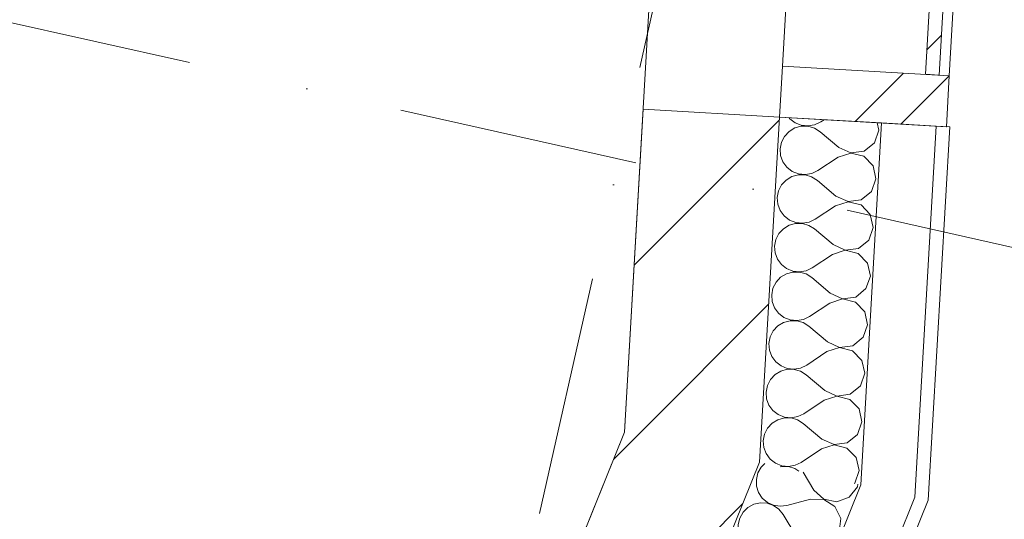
# Model space of a CAD drawing. Header units: millimetres. Extents: x -7213913 to -6930487, y 6129472 to 6353620.
# Tile 100 of 256: x -7188645 to -7187202, y 6163744 to 6164477. Entities that reach past the tile are written whole.
import ezdxf
from ezdxf.enums import TextEntityAlignment as Align

# ---------------------------------------------------------------- set-up
doc = ezdxf.new("R2010")
doc.units = ezdxf.units.MM
doc.header["$MEASUREMENT"] = 0
doc.set_wipeout_variables(frame=1)
doc.linetypes.add('Wipeout_Contour', pattern=[1000, 0, -1000])
doc.linetypes.add('Штрихпунктирная', pattern=[670.277762, 352.777767, -176.388884, 0, -141.111112])
for name, color, linetype in [('S - квартира_помещение.АР', 7, 'Continuous'), ('АР-Стены_внешние_.АР', 7, 'Continuous'), ('АР-Стены_Наружные ВИТРАЖ', 7, 'Continuous'), ('АР-Стены_Перегородки_межквартирные_200.АР', 7, 'Continuous'), ('АР-Чертеж-Оси_Осевые размеры.АР', 7, 'Continuous'), ('АР-Чертеж-Размеры.АР', 7, 'Continuous')]:
    doc.layers.add(name, color=color, linetype=linetype)
for name, color, linetype, lineweight in [('S - квартира_помещение.АР_Ном._пера__2', 8, 'Continuous', 15), ('АР-Стены_внешние_.АР_Ном._пера__1', 7, 'Continuous', 0), ('АР-Стены_Наружные ВИТРАЖ_Ном._пера__120', 7, 'Continuous', 0), ('АР-Стены_Перегородки_межквартирные_200.АР_Ном._пера__1', 7, 'Continuous', 15), ('АР-Чертеж-Оси_Осевые размеры.АР_Ном._пера__120', 7, 'Continuous', 0), ('АР-Чертеж-Размеры.АР_Ном._пера__1', 7, 'Continuous', 0), ('Паспорта Зон Archicad_Ном._пера__1', 7, 'Continuous', 0)]:
    doc.layers.add(name, color=color, linetype=linetype, lineweight=lineweight)
doc.styles.add('РЎР“Р•РќР•Р\xa0Р\x98Р\xa0_РЎРўР\x98Р›Р¬_1', font='txt')
doc.styles.add('РЎР“Р•РќР•Р\xa0Р\x98Р\xa0_РЎРўР\x98Р›Р¬_2', font='calibri.ttf')
doc.styles.add('РЎР“Р•РќР•Р\xa0Р\x98Р\xa0_РЎРўР\x98Р›Р¬_3', font='GOST_Common.ttf')
doc.styles.add('РЎР“Р•РќР•Р\xa0Р\x98Р\xa0_РЎРўР\x98Р›Р¬_5', font='GOTHIC.TTF')
doc.dimstyles.new('СГЕНЕРИР_СТИЛЬ__4', dxfattribs={"dimtxt": 200, "dimasz": 142.5, "dimexe": 0.18, "dimexo": 0.0625, "dimgap": 0, "dimtad": 1, "dimdec": 0, "dimzin": 0, "dimdsep": 46, "dimtxsty": 'РЎР“Р•РќР•Р\xa0Р\x98Р\xa0_РЎРўР\x98Р›Р¬_3', "dimblk": 'ARROWHEAD_6', "dimblk1": 'ARROWHEAD_6', "dimblk2": 'ARROWHEAD_6', "dimcen": 0.09, "dimse1": 1, "dimse2": 1, "dimclrd": 7, "dimclre": 7, "dimclrt": 7, "dimazin": 0, "dimtfac": 1, "dimtdec": 4, "dimtmove": 2, "dimatfit": 3, "dimfxl": 1, "dimtolj": 1, "dimtzin": 0, "dimarcsym": 0})
doc.dimstyles.new('СГЕНЕРИР_СТИЛЬ__5', dxfattribs={"dimtxt": 200, "dimasz": 142.5, "dimexe": 0.18, "dimexo": 0.0625, "dimgap": 0, "dimtad": 1, "dimdec": 0, "dimzin": 0, "dimdsep": 46, "dimtxsty": 'РЎР“Р•РќР•Р\xa0Р\x98Р\xa0_РЎРўР\x98Р›Р¬_3', "dimblk": 'ARROWHEAD_6', "dimblk1": 'ARROWHEAD_6', "dimblk2": 'ARROWHEAD_6', "dimcen": 0.09, "dimse1": 1, "dimse2": 1, "dimclrd": 7, "dimclre": 7, "dimclrt": 7, "dimazin": 0, "dimtfac": 1, "dimtdec": 4, "dimtmove": 0, "dimatfit": 3, "dimfxl": 1, "dimtolj": 1, "dimtzin": 0, "dimarcsym": 0})
pattern_1 = [(45, (-6566190.34, 6562677.8), (-176.776695, 176.776695), []), (45, (-6566225.7, 6562713.15), (-176.776695, 176.776695), []), (45, (-6566261.05, 6562748.5), (-176.776695, 176.776695), [])]
pattern_2 = [(45, (-6566190.34, 6562677.8), (-127.279217, 127.279217), [])]

# ---------------------------------------------------------------- blocks, each defined once
blk = doc.blocks.new('Кухня-столовая_1_3_1', base_point=(-7189653.8, 6165236.3))
at = {"layer": 'S - квартира_помещение.АР_Ном._пера__2', "color": 8, "linetype": 'Continuous', "lineweight": 15, "flags": 128}
blk.add_lwpolyline([(-7192413.6, 6162107.9), (-7191828.2, 6161976.4), (-7190735.4, 6161731), (-7188797.3, 6161295.7), (-7187758.6, 6163871.8), (-7187586.3, 6166865.7), (-7190779.1, 6167582.8), (-7190909.5, 6167002.3), (-7191641.3, 6167166.6), (-7191929.5, 6165883.6), (-7191582.1, 6165805.6), (-7192039, 6163771.2), (-7192040, 6163771.4)], close=True, dxfattribs=at)
at = {"layer": 'Паспорта Зон Archicad_Ном._пера__1', "color": 7, "lineweight": 0, "style": 'РЎР“Р•РќР•Р\xa0Р\x98Р\xa0_РЎРўР\x98Р›Р¬_1'}
blk.add_attdef('ROOM_NUMBER', text='', height=250, rotation=347.3417, dxfattribs=at).set_placement((-7189666, 6164281.6), align=Align.MIDDLE_CENTER)
at = {"layer": 'Паспорта Зон Archicad_Ном._пера__1', "color": 7, "lineweight": 0, "style": 'РЎР“Р•РќР•Р\xa0Р\x98Р\xa0_РЎРўР\x98Р›Р¬_2'}
blk.add_attdef('ROOM_AREA', text='', height=200, rotation=347.3417, dxfattribs=at).set_placement((-7188831.3, 6161467.2), align=Align.MIDDLE_RIGHT)
blk = doc.blocks.new('Навесная Стена_32_1', base_point=(-6566190.3, 6562677.8))
at = {"layer": 'АР-Стены_Наружные ВИТРАЖ_Ном._пера__120', "color": 7, "linetype": 'Continuous', "lineweight": 0, "flags": 128}
for points in [[(-7187476.4, 6165294.6), (-7187527.4, 6164408.6)], [(-7187231.8, 6165280.5), (-7187282.8, 6164394.5)]]:
    blk.add_lwpolyline(points, dxfattribs=at)
at = {"color": 254, "linetype": 'Wipeout_Contour', "lineweight": 0, "ltscale": 37876064.44980907}
blk.add_wipeout([(-7187297.8, 6164395.4), (-7187246.8, 6165281.4), (-7187266.8, 6165282.5), (-7187317.8, 6164396.5)], dxfattribs=at).dxf.layer = 'АР-Стены_Наружные ВИТРАЖ'
at = {"layer": 'АР-Стены_Наружные ВИТРАЖ', "linetype": 'Continuous', "lineweight": 0, "true_color": 0x000000}
h = blk.add_hatch(dxfattribs=at)
h.set_pattern_fill('АЛЮМИНИЙ_0001', color=18, style=0, pattern_type=2)
h.set_pattern_definition(pattern_1)
h.paths.add_polyline_path([(-7187297.8, 6164395.4), (-7187246.8, 6165281.4), (-7187266.8, 6165282.5), (-7187317.8, 6164396.5)])
at = {"layer": 'АР-Стены_Наружные ВИТРАЖ_Ном._пера__120', "color": 7, "linetype": 'Continuous', "lineweight": 0, "flags": 128}
blk.add_lwpolyline([(-7187297.8, 6164395.4), (-7187317.8, 6164396.5), (-7187266.8, 6165282.5), (-7187246.8, 6165281.4)], close=True, dxfattribs=at)
at = {"color": 254, "linetype": 'Wipeout_Contour', "lineweight": 0, "ltscale": 37875207.31984916}
blk.add_wipeout([(-7187282.8, 6164394.5), (-7187527.4, 6164408.6), (-7187531.7, 6164333.7), (-7187287.1, 6164319.6)], dxfattribs=at).dxf.layer = 'АР-Стены_Наружные ВИТРАЖ'
at = {"layer": 'АР-Стены_Наружные ВИТРАЖ', "linetype": 'Continuous', "lineweight": 0, "true_color": 0x000000}
h = blk.add_hatch(dxfattribs=at)
h.set_pattern_fill('АЛЮМИНИЙ_0001', color=18, style=0, pattern_type=2)
h.set_pattern_definition(pattern_1)
h.paths.add_polyline_path([(-7187282.8, 6164394.5), (-7187527.4, 6164408.6), (-7187531.7, 6164333.7), (-7187287.1, 6164319.6)])
at = {"layer": 'АР-Стены_Наружные ВИТРАЖ_Ном._пера__120', "color": 7, "linetype": 'Continuous', "lineweight": 0, "flags": 128}
blk.add_lwpolyline([(-7187282.8, 6164394.5), (-7187287.1, 6164319.6), (-7187531.7, 6164333.7), (-7187527.4, 6164408.6)], close=True, dxfattribs=at)
blk = doc.blocks.new('Стена_144_1', base_point=(-7187631.6, 6164339.4))
at = {"layer": 'АР-Стены_Перегородки_межквартирные_200.АР', "linetype": 'Continuous', "lineweight": 0, "true_color": 0x000000}
h = blk.add_hatch(dxfattribs=at)
h.set_pattern_fill('БЛОКИ_БЕТОННЫЕ_ЭФФЕКТИВН_78', color=18, style=0, pattern_type=2)
h.set_pattern_definition(pattern_2)
h.paths.add_polyline_path([(-7187731.4, 6164345.2), (-7187758.6, 6163871.8), (-7187560.9, 6163827.5), (-7187531.7, 6164333.7)])
at = {"layer": 'АР-Стены_Перегородки_межквартирные_200.АР_Ном._пера__1', "color": 7, "linetype": 'Continuous', "lineweight": 15, "flags": 128}
for points in [[(-7187731.4, 6164345.2), (-7187758.6, 6163871.8)], [(-7187531.7, 6164333.7), (-7187731.4, 6164345.2)], [(-7187560.9, 6163827.5), (-7187531.7, 6164333.7)]]:
    blk.add_lwpolyline(points, dxfattribs=at)
blk = doc.blocks.new('Стена_145_1', base_point=(-7187659.7, 6163849.6))
at = {"layer": 'АР-Стены_Перегородки_межквартирные_200.АР', "linetype": 'Continuous', "lineweight": 0, "true_color": 0x000000}
h = blk.add_hatch(dxfattribs=at)
h.set_pattern_fill('БЛОКИ_БЕТОННЫЕ_ЭФФЕКТИВН_78', color=18, style=0, pattern_type=2)
h.set_pattern_definition(pattern_2)
h.paths.add_polyline_path([(-7187758.6, 6163871.8), (-7187935.8, 6163432.4), (-7187750.3, 6163357.6), (-7187560.9, 6163827.5)])
at = {"layer": 'АР-Стены_Перегородки_межквартирные_200.АР_Ном._пера__1', "color": 7, "linetype": 'Continuous', "lineweight": 15, "flags": 128}
for points in [[(-7187758.6, 6163871.8), (-7187935.8, 6163432.4)], [(-7187750.3, 6163357.6), (-7187560.9, 6163827.5)], [(-7187935.8, 6163432.4), (-7187750.3, 6163357.6)]]:
    blk.add_lwpolyline(points, dxfattribs=at)
blk = doc.blocks.new('*X725', base_point=(-6566190.3, 6562677.8))
at = {"layer": 'АР-Стены_внешние_.АР_Ном._пера__1', "color": 7, "linetype": 'Continuous', "lineweight": 0}
for p, q in [((-7187517.7, 6164332.9), (-7187516.6, 6164331.4)), ((-7187516.6, 6164331.4), (-7187508.8, 6164325.4)), ((-7187466.3, 6164329.9), (-7187471.3, 6164326.6)), ((-7187517.7, 6164312.8), (-7187524.4, 6164305.5)), ((-7187509.3, 6164317.9), (-7187517.7, 6164312.8)), ((-7187499.8, 6164320.5), (-7187509.3, 6164317.9)), ((-7187508.8, 6164325.4), (-7187499.7, 6164321.7)), ((-7187489.9, 6164320.4), (-7187499.8, 6164320.5)), ((-7187499.7, 6164321.7), (-7187489.9, 6164320.7)), ((-7187489.9, 6164320.7), (-7187480.2, 6164322.3)), ((-7187480.5, 6164317.6), (-7187489.9, 6164320.4)), ((-7187472.1, 6164312.3), (-7187480.5, 6164317.6)), ((-7187480.2, 6164322.3), (-7187471.3, 6164326.6)), ((-7187392.6, 6164296.1), (-7187386.2, 6164314.5)), ((-7187386.2, 6164314.5), (-7187388.6, 6164325.5)), ((-7187524.4, 6164305.5), (-7187528.9, 6164296.8)), ((-7187444.8, 6164289.3), (-7187472.1, 6164312.3)), ((-7187528.9, 6164296.8), (-7187530.8, 6164287.1)), ((-7187530.8, 6164287.1), (-7187530, 6164277.3)), ((-7187444.8, 6164289.3), (-7187427.1, 6164281.3)), ((-7187427.1, 6164281.3), (-7187407.7, 6164283.8)), ((-7187407.7, 6164283.8), (-7187392.6, 6164296.1)), ((-7187530, 6164277.3), (-7187526.6, 6164268)), ((-7187445.7, 6164275), (-7187475.4, 6164255.3)), ((-7187427.1, 6164281), (-7187445.7, 6164275)), ((-7187408.1, 6164276.3), (-7187427.1, 6164281)), ((-7187394.5, 6164262.3), (-7187408.1, 6164276.3)), ((-7187526.6, 6164268), (-7187520.7, 6164260.1)), ((-7187520.7, 6164260.1), (-7187513, 6164254.1)), ((-7187484.3, 6164251), (-7187475.4, 6164255.3)), ((-7187390.3, 6164243.2), (-7187394.5, 6164262.3)), ((-7187521.8, 6164241.4), (-7187528.5, 6164234.2)), ((-7187513.4, 6164246.5), (-7187521.8, 6164241.4)), ((-7187503.9, 6164249.2), (-7187513.4, 6164246.5)), ((-7187513, 6164254.1), (-7187503.8, 6164250.4)), ((-7187494, 6164249.1), (-7187503.9, 6164249.2)), ((-7187503.8, 6164250.4), (-7187494, 6164249.4)), ((-7187494, 6164249.4), (-7187484.3, 6164251)), ((-7187484.6, 6164246.3), (-7187494, 6164249.1)), ((-7187476.2, 6164241), (-7187484.6, 6164246.3)), ((-7187448.9, 6164218), (-7187476.2, 6164241)), ((-7187396.7, 6164224.8), (-7187390.3, 6164243.2)), ((-7187528.5, 6164234.2), (-7187533, 6164225.5)), ((-7187533, 6164225.5), (-7187534.9, 6164215.8)), ((-7187534.9, 6164215.8), (-7187534.1, 6164206)), ((-7187448.9, 6164218), (-7187431.2, 6164210)), ((-7187431.2, 6164210), (-7187411.8, 6164212.5)), ((-7187411.8, 6164212.5), (-7187396.7, 6164224.8)), ((-7187534.1, 6164206), (-7187530.7, 6164196.7)), ((-7187449.8, 6164203.7), (-7187479.5, 6164184)), ((-7187431.2, 6164209.7), (-7187449.8, 6164203.7)), ((-7187412.2, 6164205), (-7187431.2, 6164209.7)), ((-7187398.6, 6164191), (-7187412.2, 6164205)), ((-7187530.7, 6164196.7), (-7187524.8, 6164188.8)), ((-7187524.8, 6164188.8), (-7187517.1, 6164182.8)), ((-7187488.4, 6164179.7), (-7187479.5, 6164184)), ((-7187394.4, 6164171.9), (-7187398.6, 6164191)), ((-7187525.9, 6164170.1), (-7187532.6, 6164162.9)), ((-7187517.5, 6164175.2), (-7187525.9, 6164170.1)), ((-7187508, 6164177.8), (-7187517.5, 6164175.2)), ((-7187517.1, 6164182.8), (-7187507.9, 6164179.1)), ((-7187498.1, 6164177.8), (-7187508, 6164177.8)), ((-7187507.9, 6164179.1), (-7187498.1, 6164178)), ((-7187498.1, 6164178), (-7187488.4, 6164179.7)), ((-7187488.7, 6164175), (-7187498.1, 6164177.8)), ((-7187480.3, 6164169.7), (-7187488.7, 6164175)), ((-7187453.1, 6164146.7), (-7187480.3, 6164169.7)), ((-7187400.8, 6164153.5), (-7187394.4, 6164171.9)), ((-7187537.1, 6164154.1), (-7187539, 6164144.5)), ((-7187532.6, 6164162.9), (-7187537.1, 6164154.1)), ((-7187539, 6164144.5), (-7187538.2, 6164134.7)), ((-7187453.1, 6164146.7), (-7187435.3, 6164138.7)), ((-7187435.3, 6164138.7), (-7187415.9, 6164141.2)), ((-7187415.9, 6164141.2), (-7187400.8, 6164153.5)), ((-7187538.2, 6164134.7), (-7187534.8, 6164125.4)), ((-7187534.8, 6164125.4), (-7187528.9, 6164117.5)), ((-7187453.9, 6164132.4), (-7187483.6, 6164112.7)), ((-7187435.3, 6164138.4), (-7187453.9, 6164132.4)), ((-7187416.3, 6164133.6), (-7187435.3, 6164138.4)), ((-7187402.7, 6164119.7), (-7187416.3, 6164133.6)), ((-7187528.9, 6164117.5), (-7187521.2, 6164111.5)), ((-7187521.2, 6164111.5), (-7187512, 6164107.8)), ((-7187492.5, 6164108.4), (-7187483.6, 6164112.7)), ((-7187398.5, 6164100.6), (-7187402.7, 6164119.7)), ((-7187530, 6164098.8), (-7187536.7, 6164091.6)), ((-7187521.6, 6164103.9), (-7187530, 6164098.8)), ((-7187512.1, 6164106.5), (-7187521.6, 6164103.9)), ((-7187502.2, 6164106.4), (-7187512.1, 6164106.5)), ((-7187512, 6164107.8), (-7187502.2, 6164106.7)), ((-7187502.2, 6164106.7), (-7187492.5, 6164108.4)), ((-7187492.8, 6164103.7), (-7187502.2, 6164106.4)), ((-7187484.4, 6164098.4), (-7187492.8, 6164103.7)), ((-7187457.2, 6164075.4), (-7187484.4, 6164098.4)), ((-7187404.9, 6164082.2), (-7187398.5, 6164100.6)), ((-7187541.2, 6164082.8), (-7187543.1, 6164073.2)), ((-7187536.7, 6164091.6), (-7187541.2, 6164082.8)), ((-7187420, 6164069.9), (-7187404.9, 6164082.2)), ((-7187543.1, 6164073.2), (-7187542.3, 6164063.3)), ((-7187457.2, 6164075.4), (-7187439.4, 6164067.3)), ((-7187439.4, 6164067.3), (-7187420, 6164069.9)), ((-7187542.3, 6164063.3), (-7187538.9, 6164054.1)), ((-7187538.9, 6164054.1), (-7187533.1, 6164046.2)), ((-7187458, 6164061.1), (-7187487.7, 6164041.4)), ((-7187439.4, 6164067.1), (-7187458, 6164061.1)), ((-7187420.4, 6164062.3), (-7187439.4, 6164067.1)), ((-7187406.8, 6164048.4), (-7187420.4, 6164062.3)), ((-7187533.1, 6164046.2), (-7187525.3, 6164040.1)), ((-7187525.3, 6164040.1), (-7187516.1, 6164036.5)), ((-7187496.6, 6164037.1), (-7187487.7, 6164041.4)), ((-7187402.6, 6164029.3), (-7187406.8, 6164048.4)), ((-7187534.1, 6164027.5), (-7187540.8, 6164020.3)), ((-7187525.7, 6164032.6), (-7187534.1, 6164027.5)), ((-7187516.2, 6164035.2), (-7187525.7, 6164032.6)), ((-7187506.3, 6164035.1), (-7187516.2, 6164035.2)), ((-7187516.1, 6164036.5), (-7187506.3, 6164035.4)), ((-7187506.3, 6164035.4), (-7187496.6, 6164037.1)), ((-7187496.9, 6164032.4), (-7187506.3, 6164035.1)), ((-7187488.6, 6164027.1), (-7187496.9, 6164032.4)), ((-7187461.3, 6164004.1), (-7187488.6, 6164027.1)), ((-7187409, 6164010.9), (-7187402.6, 6164029.3)), ((-7187545.3, 6164011.5), (-7187547.2, 6164001.9)), ((-7187540.8, 6164020.3), (-7187545.3, 6164011.5)), ((-7187424.1, 6163998.5), (-7187409, 6164010.9)), ((-7187547.2, 6164001.9), (-7187546.4, 6163992)), ((-7187443.5, 6163995.7), (-7187462.1, 6163989.8)), ((-7187461.3, 6164004.1), (-7187443.5, 6163996)), ((-7187443.5, 6163996), (-7187424.1, 6163998.5)), ((-7187424.5, 6163991), (-7187443.5, 6163995.7)), ((-7187546.4, 6163992), (-7187543, 6163982.8)), ((-7187543, 6163982.8), (-7187537.2, 6163974.9)), ((-7187462.1, 6163989.8), (-7187491.8, 6163970)), ((-7187410.9, 6163977), (-7187424.5, 6163991)), ((-7187537.2, 6163974.9), (-7187529.4, 6163968.8)), ((-7187529.4, 6163968.8), (-7187520.2, 6163965.2)), ((-7187500.7, 6163965.8), (-7187491.8, 6163970)), ((-7187406.7, 6163958), (-7187410.9, 6163977)), ((-7187538.2, 6163956.2), (-7187544.9, 6163949)), ((-7187529.8, 6163961.3), (-7187538.2, 6163956.2)), ((-7187520.3, 6163963.9), (-7187529.8, 6163961.3)), ((-7187510.4, 6163963.8), (-7187520.3, 6163963.9)), ((-7187520.2, 6163965.2), (-7187510.4, 6163964.1)), ((-7187510.4, 6163964.1), (-7187500.7, 6163965.8)), ((-7187501, 6163961), (-7187510.4, 6163963.8)), ((-7187492.7, 6163955.8), (-7187501, 6163961)), ((-7187465.4, 6163932.8), (-7187492.7, 6163955.8)), ((-7187413.1, 6163939.6), (-7187406.7, 6163958)), ((-7187549.4, 6163940.2), (-7187551.3, 6163930.5)), ((-7187544.9, 6163949), (-7187549.4, 6163940.2)), ((-7187428.2, 6163927.2), (-7187413.1, 6163939.6)), ((-7187551.3, 6163930.5), (-7187550.5, 6163920.7)), ((-7187447.6, 6163924.4), (-7187466.2, 6163918.5)), ((-7187465.4, 6163932.8), (-7187447.6, 6163924.7)), ((-7187447.6, 6163924.7), (-7187428.2, 6163927.2)), ((-7187428.7, 6163919.7), (-7187447.6, 6163924.4)), ((-7187550.5, 6163920.7), (-7187547.1, 6163911.5)), ((-7187547.1, 6163911.5), (-7187541.3, 6163903.6)), ((-7187466.2, 6163918.5), (-7187495.9, 6163898.7)), ((-7187415, 6163905.7), (-7187428.7, 6163919.7)), ((-7187541.3, 6163903.6), (-7187533.5, 6163897.5)), ((-7187533.5, 6163897.5), (-7187524.3, 6163893.8)), ((-7187514.5, 6163892.8), (-7187504.8, 6163894.5)), ((-7187504.8, 6163894.5), (-7187495.9, 6163898.7)), ((-7187410.8, 6163886.7), (-7187415, 6163905.7)), ((-7187542.3, 6163884.9), (-7187549, 6163877.7)), ((-7187533.9, 6163890), (-7187542.3, 6163884.9)), ((-7187524.4, 6163892.6), (-7187533.9, 6163890)), ((-7187514.5, 6163892.5), (-7187524.4, 6163892.6)), ((-7187524.3, 6163893.8), (-7187514.5, 6163892.8)), ((-7187505.1, 6163889.7), (-7187514.5, 6163892.5)), ((-7187496.8, 6163884.5), (-7187505.1, 6163889.7)), ((-7187469.5, 6163861.4), (-7187496.8, 6163884.5)), ((-7187417.2, 6163868.2), (-7187410.8, 6163886.7)), ((-7187553.5, 6163868.9), (-7187555.4, 6163859.2)), ((-7187549, 6163877.7), (-7187553.5, 6163868.9)), ((-7187432.3, 6163855.9), (-7187417.2, 6163868.2)), ((-7187555.4, 6163859.2), (-7187554.7, 6163849.4)), ((-7187451.7, 6163853.1), (-7187470.3, 6163847.2)), ((-7187469.5, 6163861.4), (-7187451.7, 6163853.4)), ((-7187451.7, 6163853.4), (-7187432.3, 6163855.9)), ((-7187432.8, 6163848.4), (-7187451.7, 6163853.1)), ((-7187554.7, 6163849.4), (-7187551.2, 6163840.2)), ((-7187551.2, 6163840.2), (-7187545.4, 6163832.2)), ((-7187470.3, 6163847.2), (-7187500, 6163827.4)), ((-7187419.1, 6163834.4), (-7187432.8, 6163848.4)), ((-7187545.4, 6163832.2), (-7187537.6, 6163826.2)), ((-7187537.6, 6163826.2), (-7187528.4, 6163822.5)), ((-7187528.4, 6163822.5), (-7187518.6, 6163821.5)), ((-7187518.6, 6163821.5), (-7187508.9, 6163823.2)), ((-7187508.9, 6163823.2), (-7187500, 6163827.4)), ((-7187414.9, 6163815.4), (-7187419.1, 6163834.4)), ((-7187528.5, 6163821.3), (-7187530.6, 6163820.7)), ((-7187518.7, 6163821.2), (-7187528.5, 6163821.3)), ((-7187509.2, 6163818.4), (-7187518.7, 6163821.2)), ((-7187503.1, 6163814.6), (-7187509.2, 6163818.4)), ((-7187421.3, 6163796.9), (-7187414.9, 6163815.4)), ((-7187422, 6163796.4), (-7187421.3, 6163796.9))]:
    blk.add_line(p, q, dxfattribs=at)
blk = doc.blocks.new('Стена_346_1', base_point=(-7187531.7, 6164333.7))
at = {"layer": 'АР-Стены_внешние_.АР_Ном._пера__1', "color": 7, "linetype": 'Continuous', "lineweight": 0}
for p, q in [((-7187412.5, 6163794.3), (-7187382, 6164325.1)), ((-7187333.4, 6163776.5), (-7187302.1, 6164320.5))]:
    blk.add_line(p, q, dxfattribs=at)
at = {"layer": 'АР-Стены_внешние_.АР_Ном._пера__1', "color": 7, "linetype": 'Continuous', "lineweight": 0, "flags": 128}
for points in [[(-7187531.7, 6164333.7), (-7187560.9, 6163827.5)], [(-7187382, 6164325.1), (-7187531.7, 6164333.7)], [(-7187302.1, 6164320.5), (-7187382, 6164325.1)], [(-7187313.6, 6163772.1), (-7187282.1, 6164319.3)], [(-7187282.1, 6164319.3), (-7187302.1, 6164320.5)]]:
    blk.add_lwpolyline(points, dxfattribs=at)
at = {"layer": 'АР-Стены_внешние_.АР', "color": 7, "lineweight": 0}
blk.add_blockref('*X725', (-6566190.3, 6562677.8), dxfattribs=at)
blk = doc.blocks.new('*X727', base_point=(-6566190.3, 6562677.8))
at = {"layer": 'АР-Стены_внешние_.АР_Ном._пера__1', "color": 7, "linetype": 'Continuous', "lineweight": 0}
for p, q in [((-7187553, 6163825.7), (-7187558.3, 6163820.6)), ((-7187563.2, 6163812), (-7187565.6, 6163802.5)), ((-7187558.3, 6163820.6), (-7187563.2, 6163812)), ((-7187481.1, 6163786.6), (-7187497.2, 6163813.2)), ((-7187565.6, 6163802.5), (-7187565.3, 6163792.6)), ((-7187417.4, 6163791.7), (-7187417, 6163795.3)), ((-7187565.3, 6163792.6), (-7187562.3, 6163783.2)), ((-7187562.3, 6163783.2), (-7187556.9, 6163775)), ((-7187481.1, 6163786.6), (-7187466.8, 6163773.3)), ((-7187429.4, 6163776.3), (-7187417.4, 6163791.7)), ((-7187569.3, 6163765.9), (-7187578, 6163761.2)), ((-7187559.7, 6163768), (-7187569.3, 6163765.9)), ((-7187549.9, 6163767.5), (-7187559.7, 6163768)), ((-7187556.9, 6163775), (-7187549.4, 6163768.6)), ((-7187540.6, 6163764.2), (-7187549.9, 6163767.5)), ((-7187549.4, 6163768.6), (-7187540.4, 6163764.5)), ((-7187540.4, 6163764.5), (-7187530.7, 6163763)), ((-7187486.4, 6163773.3), (-7187520.9, 6163764.2)), ((-7187466.9, 6163773), (-7187486.4, 6163773.3)), ((-7187450.5, 6163762.5), (-7187466.9, 6163773)), ((-7187466.8, 6163773.3), (-7187447.6, 6163769.5)), ((-7187447.6, 6163769.5), (-7187429.4, 6163776.3)), ((-7187585, 6163754.3), (-7187590, 6163745.8)), ((-7187578, 6163761.2), (-7187585, 6163754.3)), ((-7187532.5, 6163758.6), (-7187540.6, 6163764.2)), ((-7187526.3, 6163750.9), (-7187532.5, 6163758.6)), ((-7187530.7, 6163763), (-7187520.9, 6163764.2)), ((-7187507.8, 6163720.4), (-7187526.3, 6163750.9)), ((-7187442, 6163744.9), (-7187450.5, 6163762.5)), ((-7187590, 6163745.8), (-7187592.3, 6163736.2)), ((-7187592.3, 6163736.2), (-7187592, 6163726.4)), ((-7187444.1, 6163725.5), (-7187442, 6163744.9)), ((-7187592, 6163726.4), (-7187589, 6163717)), ((-7187456.1, 6163710.1), (-7187444.1, 6163725.5)), ((-7187589, 6163717), (-7187583.6, 6163708.8)), ((-7187583.6, 6163708.8), (-7187576.1, 6163702.4)), ((-7187513.1, 6163707.1), (-7187547.6, 6163697.9)), ((-7187493.6, 6163706.8), (-7187513.1, 6163707.1)), ((-7187507.8, 6163720.4), (-7187493.5, 6163707)), ((-7187477.2, 6163696.2), (-7187493.6, 6163706.8)), ((-7187493.5, 6163707), (-7187474.4, 6163703.2)), ((-7187474.4, 6163703.2), (-7187456.1, 6163710.1)), ((-7187604.7, 6163695), (-7187611.8, 6163688.1)), ((-7187596, 6163699.6), (-7187604.7, 6163695)), ((-7187586.4, 6163701.8), (-7187596, 6163699.6)), ((-7187576.6, 6163701.2), (-7187586.4, 6163701.8)), ((-7187567.3, 6163698), (-7187576.6, 6163701.2)), ((-7187576.1, 6163702.4), (-7187567.2, 6163698.2)), ((-7187559.2, 6163692.3), (-7187567.3, 6163698)), ((-7187567.2, 6163698.2), (-7187557.4, 6163696.7)), ((-7187553, 6163684.7), (-7187559.2, 6163692.3)), ((-7187557.4, 6163696.7), (-7187547.6, 6163697.9)), ((-7187468.7, 6163678.6), (-7187477.2, 6163696.2)), ((-7187616.7, 6163679.5), (-7187619, 6163670)), ((-7187611.8, 6163688.1), (-7187616.7, 6163679.5)), ((-7187534.5, 6163654.1), (-7187553, 6163684.7)), ((-7187470.8, 6163659.2), (-7187468.7, 6163678.6)), ((-7187619, 6163670), (-7187618.7, 6163660.1)), ((-7187618.7, 6163660.1), (-7187615.7, 6163650.7)), ((-7187615.7, 6163650.7), (-7187610.3, 6163642.5)), ((-7187534.5, 6163654.1), (-7187520.2, 6163640.8)), ((-7187482.8, 6163643.8), (-7187470.8, 6163659.2)), ((-7187613.1, 6163635.5), (-7187622.7, 6163633.4)), ((-7187603.3, 6163635), (-7187613.1, 6163635.5)), ((-7187610.3, 6163642.5), (-7187602.8, 6163636.1)), ((-7187594, 6163631.7), (-7187603.3, 6163635)), ((-7187602.8, 6163636.1), (-7187593.9, 6163632)), ((-7187539.8, 6163640.9), (-7187574.3, 6163631.7)), ((-7187520.3, 6163640.5), (-7187539.8, 6163640.9)), ((-7187503.9, 6163630), (-7187520.3, 6163640.5)), ((-7187520.2, 6163640.8), (-7187501.1, 6163637)), ((-7187501.1, 6163637), (-7187482.8, 6163643.8)), ((-7187638.5, 6163621.8), (-7187643.4, 6163613.3)), ((-7187631.4, 6163628.7), (-7187638.5, 6163621.8)), ((-7187622.7, 6163633.4), (-7187631.4, 6163628.7)), ((-7187585.9, 6163626.1), (-7187594, 6163631.7)), ((-7187593.9, 6163632), (-7187584.1, 6163630.5)), ((-7187579.7, 6163618.4), (-7187585.9, 6163626.1)), ((-7187584.1, 6163630.5), (-7187574.3, 6163631.7)), ((-7187495.4, 6163612.4), (-7187503.9, 6163630)), ((-7187643.4, 6163613.3), (-7187645.8, 6163603.7)), ((-7187561.2, 6163587.9), (-7187579.7, 6163618.4)), ((-7187497.5, 6163593), (-7187495.4, 6163612.4)), ((-7187645.8, 6163603.7), (-7187645.4, 6163593.9)), ((-7187645.4, 6163593.9), (-7187642.5, 6163584.5)), ((-7187509.5, 6163577.6), (-7187497.5, 6163593)), ((-7187642.5, 6163584.5), (-7187637, 6163576.3)), ((-7187561.2, 6163587.9), (-7187546.9, 6163574.6)), ((-7187527.8, 6163570.7), (-7187509.5, 6163577.6)), ((-7187658.1, 6163562.5), (-7187665.2, 6163555.6)), ((-7187649.4, 6163567.1), (-7187658.1, 6163562.5)), ((-7187639.8, 6163569.3), (-7187649.4, 6163567.1)), ((-7187630, 6163568.7), (-7187639.8, 6163569.3)), ((-7187637, 6163576.3), (-7187629.5, 6163569.9)), ((-7187620.7, 6163565.5), (-7187630, 6163568.7)), ((-7187629.5, 6163569.9), (-7187620.6, 6163565.7)), ((-7187612.6, 6163559.8), (-7187620.7, 6163565.5)), ((-7187620.6, 6163565.7), (-7187610.8, 6163564.2)), ((-7187610.8, 6163564.2), (-7187601.1, 6163565.4)), ((-7187566.5, 6163574.6), (-7187601.1, 6163565.4)), ((-7187547, 6163574.3), (-7187566.5, 6163574.6)), ((-7187530.6, 6163563.8), (-7187547, 6163574.3)), ((-7187546.9, 6163574.6), (-7187527.8, 6163570.7)), ((-7187522.2, 6163546.2), (-7187530.6, 6163563.8)), ((-7187665.2, 6163555.6), (-7187670.1, 6163547)), ((-7187606.4, 6163552.2), (-7187612.6, 6163559.8)), ((-7187587.9, 6163521.6), (-7187606.4, 6163552.2)), ((-7187670.1, 6163547), (-7187672.5, 6163537.5)), ((-7187672.5, 6163537.5), (-7187672.2, 6163527.6)), ((-7187524.2, 6163526.7), (-7187522.2, 6163546.2)), ((-7187672.2, 6163527.6), (-7187669.2, 6163518.2)), ((-7187587.9, 6163521.6), (-7187573.6, 6163508.3)), ((-7187536.2, 6163511.3), (-7187524.2, 6163526.7)), ((-7187669.2, 6163518.2), (-7187663.7, 6163510)), ((-7187663.7, 6163510), (-7187656.2, 6163503.6)), ((-7187593.3, 6163508.4), (-7187627.8, 6163499.2)), ((-7187573.7, 6163508), (-7187593.3, 6163508.4)), ((-7187557.3, 6163497.5), (-7187573.7, 6163508)), ((-7187573.6, 6163508.3), (-7187554.5, 6163504.5)), ((-7187554.5, 6163504.5), (-7187536.2, 6163511.3)), ((-7187684.8, 6163496.2), (-7187691.9, 6163489.3)), ((-7187676.2, 6163500.9), (-7187684.8, 6163496.2)), ((-7187666.5, 6163503), (-7187676.2, 6163500.9)), ((-7187656.7, 6163502.5), (-7187666.5, 6163503)), ((-7187647.4, 6163499.2), (-7187656.7, 6163502.5)), ((-7187656.2, 6163503.6), (-7187647.3, 6163499.5)), ((-7187639.3, 6163493.6), (-7187647.4, 6163499.2)), ((-7187647.3, 6163499.5), (-7187637.5, 6163498)), ((-7187633.1, 6163485.9), (-7187639.3, 6163493.6)), ((-7187637.5, 6163498), (-7187627.8, 6163499.2)), ((-7187548.9, 6163479.9), (-7187557.3, 6163497.5)), ((-7187696.8, 6163480.8), (-7187699.2, 6163471.2)), ((-7187691.9, 6163489.3), (-7187696.8, 6163480.8)), ((-7187614.6, 6163455.4), (-7187633.1, 6163485.9)), ((-7187550.9, 6163460.5), (-7187548.9, 6163479.9)), ((-7187699.2, 6163471.2), (-7187698.9, 6163461.4)), ((-7187698.9, 6163461.4), (-7187695.9, 6163452)), ((-7187695.9, 6163452), (-7187690.4, 6163443.8)), ((-7187614.6, 6163455.4), (-7187600.3, 6163442.1)), ((-7187562.9, 6163445.1), (-7187550.9, 6163460.5)), ((-7187702.9, 6163434.7), (-7187711.5, 6163430)), ((-7187693.2, 6163436.8), (-7187702.9, 6163434.7)), ((-7187683.4, 6163436.2), (-7187693.2, 6163436.8)), ((-7187690.4, 6163443.8), (-7187682.9, 6163437.4)), ((-7187674.1, 6163433), (-7187683.4, 6163436.2)), ((-7187682.9, 6163437.4), (-7187674, 6163433.2)), ((-7187666, 6163427.3), (-7187674.1, 6163433)), ((-7187674, 6163433.2), (-7187664.3, 6163431.7)), ((-7187664.3, 6163431.7), (-7187654.5, 6163432.9)), ((-7187620, 6163442.1), (-7187654.5, 6163432.9)), ((-7187600.4, 6163441.8), (-7187620, 6163442.1)), ((-7187584, 6163431.3), (-7187600.4, 6163441.8)), ((-7187600.3, 6163442.1), (-7187581.2, 6163438.3)), ((-7187581.2, 6163438.3), (-7187562.9, 6163445.1)), ((-7187718.6, 6163423.1), (-7187723.5, 6163414.5)), ((-7187711.5, 6163430), (-7187718.6, 6163423.1)), ((-7187659.8, 6163419.7), (-7187666, 6163427.3)), ((-7187641.3, 6163389.1), (-7187659.8, 6163419.7)), ((-7187575.6, 6163413.7), (-7187584, 6163431.3)), ((-7187723.5, 6163414.5), (-7187725.9, 6163405)), ((-7187725.9, 6163405), (-7187725.6, 6163395.1)), ((-7187577.7, 6163394.2), (-7187575.6, 6163413.7)), ((-7187725.6, 6163395.1), (-7187722.6, 6163385.7)), ((-7187589.6, 6163378.8), (-7187577.7, 6163394.2)), ((-7187722.6, 6163385.7), (-7187717.1, 6163377.5)), ((-7187717.1, 6163377.5), (-7187709.7, 6163371.1)), ((-7187646.7, 6163375.9), (-7187681.2, 6163366.7)), ((-7187627.2, 6163375.5), (-7187646.7, 6163375.9)), ((-7187641.3, 6163389.1), (-7187627.1, 6163375.8)), ((-7187610.7, 6163365), (-7187627.2, 6163375.5)), ((-7187627.1, 6163375.8), (-7187607.9, 6163372)), ((-7187607.9, 6163372), (-7187589.6, 6163378.8)), ((-7187738.2, 6163363.7), (-7187745.3, 6163356.8)), ((-7187729.6, 6163368.4), (-7187738.2, 6163363.7)), ((-7187720, 6163370.5), (-7187729.6, 6163368.4)), ((-7187710.1, 6163370), (-7187720, 6163370.5)), ((-7187700.8, 6163366.7), (-7187710.1, 6163370)), ((-7187709.7, 6163371.1), (-7187700.7, 6163367)), ((-7187692.7, 6163361.1), (-7187700.8, 6163366.7)), ((-7187700.7, 6163367), (-7187691, 6163365.5)), ((-7187686.5, 6163353.4), (-7187692.7, 6163361.1)), ((-7187691, 6163365.5), (-7187681.2, 6163366.7)), ((-7187602.3, 6163347.4), (-7187610.7, 6163365)), ((-7187745.3, 6163356.8), (-7187745.9, 6163355.8)), ((-7187669.3, 6163324.9), (-7187686.5, 6163353.4)), ((-7187604.4, 6163328), (-7187602.3, 6163347.4)), ((-7187616.3, 6163312.6), (-7187604.4, 6163328)), ((-7187628, 6163308.2), (-7187616.3, 6163312.6))]:
    blk.add_line(p, q, dxfattribs=at)
blk = doc.blocks.new('Стена_347_1', base_point=(-7187560.9, 6163827.5))
at = {"layer": 'АР-Стены_внешние_.АР_Ном._пера__1', "color": 7, "linetype": 'Continuous', "lineweight": 0}
for p, q in [((-7187611.2, 6163301.5), (-7187412.5, 6163794.3)), ((-7187537, 6163271.6), (-7187333.4, 6163776.5))]:
    blk.add_line(p, q, dxfattribs=at)
at = {"layer": 'АР-Стены_внешние_.АР_Ном._пера__1', "color": 7, "linetype": 'Continuous', "lineweight": 0, "flags": 128}
for points in [[(-7187560.9, 6163827.5), (-7187750.3, 6163357.6)], [(-7187518.5, 6163264.1), (-7187313.6, 6163772.1)], [(-7187611.2, 6163301.5), (-7187750.3, 6163357.6)], [(-7187537, 6163271.6), (-7187611.2, 6163301.5)], [(-7187518.5, 6163264.1), (-7187537, 6163271.6)]]:
    blk.add_lwpolyline(points, dxfattribs=at)
at = {"layer": 'АР-Стены_внешние_.АР', "color": 7, "lineweight": 0}
blk.add_blockref('*X727', (-6566190.3, 6562677.8), dxfattribs=at)
blk = doc.blocks.new('*D927', base_point=(-6566190.3, 6562677.8))
at = {"layer": 'АР-Чертеж-Размеры.АР_Ном._пера__1', "color": 7, "linetype": 'Continuous', "lineweight": 0, "transparency": 16777216}
for p, q in [((-7188420.9, 6167168.5), (-7188445.5, 6167058.7)), ((-7188388.8, 6166969.1), (-7188502.3, 6167148.3)), ((-7188582.7, 6167089.5), (-7188308.3, 6167027.9)), ((-7188445.5, 6167058.7), (-7189694.6, 6161497.2)), ((-7189751.4, 6161586.8), (-7189637.9, 6161407.6)), ((-7189831.8, 6161528), (-7189557.4, 6161466.4)), ((-7189694.6, 6161497.2), (-7189719.3, 6161387.4))]:
    blk.add_line(p, q, dxfattribs=at)
at = {"layer": 'АР-Чертеж-Размеры.АР_Ном._пера__1', "color": 7, "lineweight": 0, "transparency": 16777216, "insert": (-7189391, 6163283.3), "char_height": 200, "attachment_point": 7, "rotation": 77.3417, "style": 'РЎР“Р•РќР•Р\xa0Р\x98Р\xa0_РЎРўР\x98Р›Р¬_3'}
blk.add_mtext('\\A1;{\\pql;\\fGOST Common|b0|i0|c204|p0;\\W1.000000;5\xa0700}', dxfattribs=at)
blk = doc.blocks.new('ARROWHEAD_6')
at = {"color": 0, "linetype": 'Continuous', "lineweight": 0}
for p, q in [((-0.5, -0.5), (0.5, 0.5)), ((0, 0), (-1, 0))]:
    blk.add_line(p, q, dxfattribs=at)
blk = doc.blocks.new('*D932', base_point=(-6566190.3, 6562677.8))
at = {"layer": 'АР-Чертеж-Размеры.АР_Ном._пера__1', "color": 7, "linetype": 'Continuous', "lineweight": 0, "transparency": 16777216}
for p, q in [((-7186704.6, 6164263.3), (-7186729.3, 6164153.5)), ((-7186672.6, 6164063.9), (-7186786, 6164243.2)), ((-7186866.5, 6164184.4), (-7186592.1, 6164122.7)), ((-7186729.3, 6164153.5), (-7186948.4, 6163177.8)), ((-7187005.2, 6163267.4), (-7186891.7, 6163088.2)), ((-7187085.6, 6163208.6), (-7186811.2, 6163147)), ((-7186948.4, 6163177.8), (-7186973.1, 6163068))]:
    blk.add_line(p, q, dxfattribs=at)
at = {"layer": 'АР-Чертеж-Размеры.АР_Ном._пера__1', "color": 7, "lineweight": 0, "transparency": 16777216, "insert": (-7186943.1, 6163383.9), "char_height": 200, "attachment_point": 7, "rotation": 77.3417, "style": 'РЎР“Р•РќР•Р\xa0Р\x98Р\xa0_РЎРўР\x98Р›Р¬_3'}
blk.add_mtext('\\A1;{\\pql;\\fGOST Common|b0|i0|c204|p0;\\W1.000000;1\xa0000}', dxfattribs=at)
blk = doc.blocks.new('Стандартный Маркер Сетки[184]_1', base_point=(-7211301, 6169557.9))
at = {"layer": 'АР-Чертеж-Оси_Осевые размеры.АР_Ном._пера__120', "color": 7, "linetype": 'Штрихпунктирная', "lineweight": 0}
blk.add_line((-7210325.4, 6169338.8), (-7186224.8, 6163925.9), dxfattribs=at)
at = {"layer": 'АР-Чертеж-Оси_Осевые размеры.АР_Ном._пера__120', "color": 7, "lineweight": 0, "style": 'РЎР“Р•РќР•Р\xa0Р\x98Р\xa0_РЎРўР\x98Р›Р¬_5'}
blk.add_attdef('AC_MarkerText_1', text='', height=350, rotation=347.3417, dxfattribs=at).set_placement((-7211719, 6169848.5), align=Align.TOP_CENTER)
blk = doc.blocks.new('Стандартный Маркер Сетки[209]_1', base_point=(-7211301, 6169557.9))
at = {"layer": 'АР-Чертеж-Оси_Осевые размеры.АР_Ном._пера__120', "color": 7, "linetype": 'Штрихпунктирная', "lineweight": 0}
blk.add_line((-7210325.4, 6169338.8), (-7186224.8, 6163925.9), dxfattribs=at)
at = {"layer": 'АР-Чертеж-Оси_Осевые размеры.АР_Ном._пера__120', "color": 7, "lineweight": 0, "style": 'РЎР“Р•РќР•Р\xa0Р\x98Р\xa0_РЎРўР\x98Р›Р¬_5'}
blk.add_attdef('AC_MarkerText_1', text='', height=350, rotation=347.3417, dxfattribs=at).set_placement((-7211719, 6169848.5), align=Align.TOP_CENTER)
blk = doc.blocks.new('Стандартный Маркер Сетки[226]_1', base_point=(-7179800.8, 6199738.6))
at = {"layer": 'АР-Чертеж-Оси_Осевые размеры.АР_Ном._пера__120', "color": 7, "linetype": 'Штрихпунктирная', "lineweight": 0}
blk.add_line((-7180020, 6198762.9), (-7194792, 6132990.9), dxfattribs=at)
at = {"layer": 'АР-Чертеж-Оси_Осевые размеры.АР_Ном._пера__120', "color": 7, "lineweight": 0, "style": 'РЎР“Р•РќР•Р\xa0Р\x98Р\xa0_РЎРўР\x98Р›Р¬_5'}
blk.add_attdef('AC_MarkerText_1', text='', height=350, rotation=347.3417, dxfattribs=at).set_placement((-7195050.8, 6131708.4), align=Align.TOP_CENTER)

msp = doc.modelspace()

# ---------------------------------------------------------------- linework, layer by layer
at = {"layer": 'S - квартира_помещение.АР', "color": 254, "linetype": 'Continuous', "lineweight": 0, "true_color": 0xd8d8d8, "flags": 128}
msp.add_lwpolyline([(-7192413.6, 6162107.9), (-7191828.2, 6161976.4), (-7190735.4, 6161731), (-7188797.3, 6161295.7), (-7187758.6, 6163871.8), (-7187586.3, 6166865.7), (-7190779.1, 6167582.8), (-7190909.5, 6167002.3), (-7191641.3, 6167166.6), (-7191929.5, 6165883.6), (-7191582.1, 6165805.6), (-7192039, 6163771.2), (-7192040, 6163771.4)], close=True, dxfattribs=at)

# ---------------------------------------------------------------- block references
at = {"layer": 'S - квартира_помещение.АР', "color": 7, "linetype": 'Continuous', "lineweight": 0}
msp.add_blockref('Кухня-столовая_1_3_1', (-7189653.8, 6165236.3), dxfattribs=at)
at = {"layer": 'АР-Стены_внешние_.АР', "color": 7, "lineweight": 0}
msp.add_blockref('Стена_347_1', (-7187560.9, 6163827.5), dxfattribs=at)
at = {"layer": 'АР-Стены_Наружные ВИТРАЖ', "linetype": 'Continuous', "lineweight": 0}
msp.add_blockref('Навесная Стена_32_1', (-6566190.3, 6562677.8), dxfattribs=at)
at = {"layer": 'АР-Стены_Перегородки_межквартирные_200.АР', "color": 7, "lineweight": 0}
msp.add_blockref('Стена_145_1', (-7187659.7, 6163849.6), dxfattribs=at)

# ---------------------------------------------------------------- dimensions: what is measured, and where the dimension line sits
at = {"layer": 'АР-Чертеж-Размеры.АР', "color": 7, "linetype": 'Continuous', "lineweight": 0}
for base, p1, p2, dimstyle, picture, middle in [((-7189694.6, 6161497.2), (-7189966.3, 6167400.3), (-7189681.7, 6161494.3), 'СГЕНЕРИР_СТИЛЬ__4', '*D927', (-7189413.4, 6163639.9)), ((-7186948.4, 6163177.8), (-7187217.2, 6164263.1), (-7187436.4, 6163287.4), 'СГЕНЕРИР_СТИЛЬ__5', '*D932', (-7186965.5, 6163740.6))]:
    dim = msp.add_linear_dim(base=base, p1=p1, p2=p2, angle=257.3417, dimstyle=dimstyle, dxfattribs=at)
    dim.commit()
    dim.dimension.update_dxf_attribs({"geometry": picture, "text_midpoint": middle, "dimtype": 160, "text_rotation": 77.3417})

# ---------------------------------------------------------------- next in the draw order: block references
at = {"layer": 'АР-Стены_внешние_.АР', "color": 7, "lineweight": 0}
msp.add_blockref('Стена_346_1', (-7187531.7, 6164333.7), dxfattribs=at)
at = {"layer": 'АР-Стены_Перегородки_межквартирные_200.АР', "color": 7, "lineweight": 0}
msp.add_blockref('Стена_144_1', (-7187631.6, 6164339.4), dxfattribs=at)
at = {"layer": 'АР-Чертеж-Оси_Осевые размеры.АР', "color": 8, "linetype": 'Continuous', "lineweight": 15}
for name, p in [('Стандартный Маркер Сетки[226]_1', (-7179800.8, 6199738.6)), ('Стандартный Маркер Сетки[184]_1', (-7211301, 6169557.9)), ('Стандартный Маркер Сетки[209]_1', (-7211301, 6169557.9))]:
    msp.add_blockref(name, p, dxfattribs=at)

doc.saveas('drawing.dxf')
